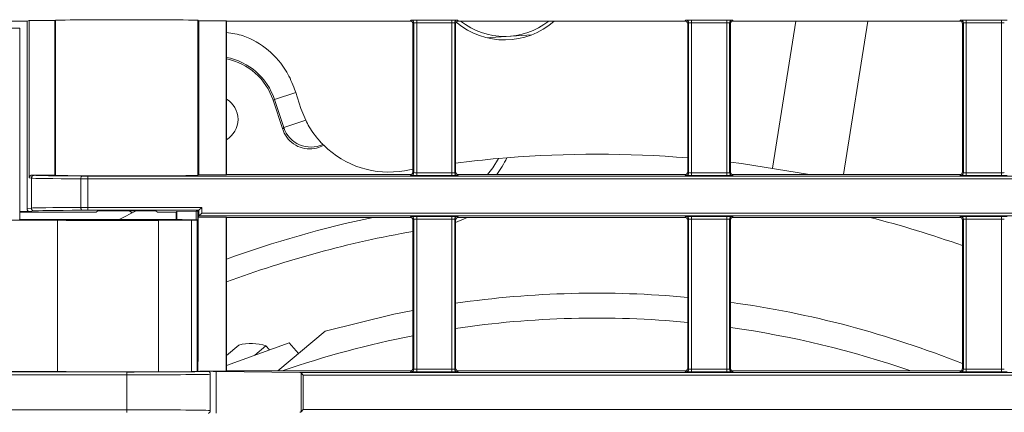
# Model space of a CAD drawing. Header units: millimetres. Extents: x 0 to 1118, y 0 to 864.
# Tile 162 of 256: x 708 to 725, y 120 to 127. Entities that reach past the tile are written whole.
import ezdxf

# ---------------------------------------------------------------- set-up
doc = ezdxf.new("R2010")
doc.units = ezdxf.units.MM

msp = doc.modelspace()

# ---------------------------------------------------------------- linework, layer by layer
at = {"color": 7, "linetype": 'Continuous', "lineweight": 15}
for p, q in [((707.852, 126.766), (708.152, 126.766)), ((708.152, 126.766), (708.191, 126.772)), ((708.152, 123.471), (708.152, 126.766)), ((708.191, 126.772), (708.641, 126.772)), ((708.191, 126.772), (708.191, 124.014)), ((708.652, 126.778), (708.641, 126.772)), ((708.641, 126.772), (708.641, 124.064)), ((708.652, 126.778), (708.652, 124.059)), ((711.169, 126.769), (711.152, 126.778)), ((711.152, 126.778), (711.152, 124.059)), ((711.169, 126.769), (711.645, 126.769)), ((711.169, 124.068), (711.169, 126.769)), ((711.652, 126.766), (711.645, 126.769)), ((711.645, 126.769), (711.645, 124.068)), ((711.652, 126.766), (714.877, 126.766)), ((711.652, 126.766), (711.652, 124.071)), ((715.727, 126.766), (719.702, 126.766)), ((720.552, 126.766), (724.527, 126.766)), ((721.239, 124.186), (721.648, 126.766)), ((708.026, 126.64), (639.438, 126.64)), ((708.02, 126.634), (708.026, 126.64)), ((708.026, 123.283), (708.026, 126.64)), ((714.927, 124.121), (714.927, 126.716)), ((715.677, 126.716), (715.677, 124.121)), ((719.752, 124.121), (719.752, 126.716)), ((720.502, 126.716), (720.502, 124.121)), ((724.577, 124.121), (724.577, 126.716)), ((712.849, 125.569), (712.869, 125.51)), ((712.64, 124.865), (712.471, 125.379)), ((712.869, 125.51), (712.96, 125.232)), ((713.045, 125.024), (712.96, 125.232)), ((713.36, 124.586), (713.345, 124.601)), ((716.428, 124.354), (716.574, 124.366)), ((714.927, 124.164), (714.781, 124.139)), ((708.641, 124.064), (708.241, 124.064)), ((708.652, 124.059), (708.641, 124.064)), ((711.169, 124.068), (711.152, 124.059)), ((711.645, 124.068), (711.169, 124.068)), ((711.645, 124.068), (711.652, 124.071)), ((714.877, 124.071), (711.652, 124.071)), ((719.702, 124.071), (715.727, 124.071)), ((724.527, 124.071), (720.552, 124.071)), ((711.17, 123.445), (711.152, 123.427)), ((711.22, 123.495), (711.17, 123.445)), ((708.683, 123.272), (707.739, 123.272)), ((708.024, 123.283), (708.016, 123.275)), ((708.024, 123.283), (709.162, 123.283)), ((708.202, 123.421), (708.027, 123.421)), ((709.363, 123.413), (708.027, 123.413)), ((708.683, 123.272), (708.683, 120.618)), ((709.318, 123.283), (710.429, 123.283)), ((709.393, 123.433), (709.363, 123.413)), ((709.767, 123.283), (710.065, 123.437)), ((710.441, 123.413), (710.41, 123.433)), ((710.771, 123.413), (710.441, 123.413)), ((711.037, 123.271), (710.462, 123.265)), ((710.771, 123.413), (710.782, 123.424)), ((710.771, 123.282), (710.771, 123.413)), ((711.121, 123.427), (710.782, 123.424)), ((710.782, 123.424), (710.782, 123.282)), ((711.152, 123.427), (711.121, 123.427)), ((711.121, 123.427), (711.121, 123.277)), ((711.146, 120.62), (711.146, 123.274)), ((711.152, 123.427), (711.152, 123.327)), ((711.152, 123.327), (711.17, 123.346)), ((711.152, 123.327), (711.158, 123.324)), ((711.152, 120.795), (711.152, 123.327)), ((711.158, 123.324), (711.645, 123.324)), ((711.158, 120.792), (711.158, 123.324)), ((711.22, 123.396), (711.17, 123.346)), ((711.652, 123.321), (711.645, 123.324)), ((711.645, 123.324), (711.645, 120.623)), ((711.652, 123.321), (714.877, 123.321)), ((711.652, 123.321), (711.652, 120.626)), ((714.927, 120.676), (714.927, 123.271)), ((715.677, 123.271), (715.677, 120.676)), ((715.727, 123.321), (719.702, 123.321)), ((719.752, 120.676), (719.752, 123.271)), ((720.502, 123.271), (720.502, 120.676)), ((720.552, 123.321), (724.527, 123.321)), ((724.577, 120.676), (724.577, 123.271)), ((710.462, 120.611), (710.462, 123.265)), ((712.555, 120.626), (713.385, 121.323)), ((712.756, 121.121), (711.652, 120.719)), ((711.87, 121.08), (711.652, 120.897)), ((712.346, 121.065), (712.15, 120.901)), ((712.406, 120.994), (712.346, 121.065)), ((712.917, 120.93), (712.756, 121.121)), ((711.152, 120.795), (711.146, 120.795)), ((711.152, 120.795), (711.158, 120.792)), ((711.152, 120.792), (711.158, 120.792)), ((711.152, 120.622), (711.152, 120.792)), ((708.683, 120.618), (706.077, 120.618)), ((710.462, 120.611), (711.037, 120.617)), ((711.334, 120.618), (711.146, 120.623)), ((711.645, 120.623), (711.183, 120.623)), ((711.183, 120.622), (711.183, 120.623)), ((711.369, 119.934), (711.369, 120.568)), ((711.469, 119.884), (711.469, 120.618)), ((711.469, 120.618), (712.939, 120.601)), ((711.645, 120.623), (711.652, 120.626)), ((714.877, 120.626), (711.652, 120.626)), ((713.002, 120.551), (712.962, 120.591)), ((719.702, 120.626), (715.727, 120.626)), ((724.527, 120.626), (720.552, 120.626)), ((713.002, 119.951), (712.962, 119.911))]:
    msp.add_line(p, q, dxfattribs=at)
at = {"color": 9, "linetype": 'Continuous', "lineweight": 0}
for p, q in [((714.877, 126.766), (714.893, 126.782)), ((714.943, 126.732), (714.927, 126.716)), ((714.943, 124.105), (714.943, 126.732)), ((714.993, 126.783), (715.611, 126.783)), ((714.993, 126.783), (714.993, 126.733)), ((715.611, 126.733), (714.993, 126.733)), ((714.993, 126.733), (714.993, 124.104)), ((715.611, 126.783), (715.611, 126.733)), ((715.611, 124.104), (715.611, 126.733)), ((715.661, 126.732), (715.661, 124.105)), ((715.677, 126.716), (715.661, 126.732)), ((715.711, 126.782), (715.727, 126.766)), ((719.702, 126.766), (719.718, 126.782)), ((719.768, 126.732), (719.752, 126.716)), ((719.768, 124.105), (719.768, 126.732)), ((719.818, 126.783), (720.436, 126.783)), ((719.818, 126.783), (719.818, 126.733)), ((720.436, 126.733), (719.818, 126.733)), ((719.818, 126.733), (719.818, 124.104)), ((720.436, 126.783), (720.436, 126.733)), ((720.436, 124.104), (720.436, 126.733)), ((720.486, 126.732), (720.486, 124.105)), ((720.502, 126.716), (720.486, 126.732)), ((720.536, 126.782), (720.552, 126.766)), ((722.914, 126.766), (722.487, 124.071)), ((724.527, 126.766), (724.543, 126.782)), ((724.593, 126.732), (724.577, 126.716)), ((724.593, 124.105), (724.593, 126.732)), ((724.643, 126.783), (725.261, 126.783)), ((724.643, 126.783), (724.643, 126.733)), ((725.261, 126.733), (724.643, 126.733)), ((724.643, 126.733), (724.643, 124.104)), ((725.261, 126.783), (725.261, 126.733)), ((725.261, 124.104), (725.261, 126.733)), ((712.471, 125.379), (712.496, 125.387)), ((712.869, 125.51), (712.496, 125.387)), ((712.658, 124.897), (712.496, 125.387)), ((713.045, 125.024), (712.658, 124.897)), ((708.228, 124.008), (708.191, 124.014)), ((708.228, 123.484), (708.228, 124.008)), ((708.241, 124.064), (708.278, 124.058)), ((709.096, 123.495), (709.096, 123.996)), ((709.216, 123.996), (709.216, 124.046)), ((709.216, 124.046), (743.898, 124.046)), ((709.216, 123.996), (709.216, 123.495)), ((743.948, 123.996), (709.216, 123.996)), ((714.893, 124.055), (714.877, 124.071)), ((714.927, 124.121), (714.943, 124.105)), ((714.993, 124.104), (715.611, 124.104)), ((714.993, 124.104), (714.993, 124.054)), ((715.611, 124.054), (714.993, 124.054)), ((715.611, 124.104), (715.611, 124.054)), ((715.661, 124.105), (715.677, 124.121)), ((715.727, 124.071), (715.711, 124.055)), ((719.718, 124.055), (719.702, 124.071)), ((719.752, 124.121), (719.768, 124.105)), ((719.818, 124.104), (720.436, 124.104)), ((719.818, 124.104), (719.818, 124.054)), ((720.436, 124.054), (719.818, 124.054)), ((720.436, 124.104), (720.436, 124.054)), ((720.486, 124.105), (720.502, 124.121)), ((720.552, 124.071), (720.536, 124.055)), ((724.543, 124.055), (724.527, 124.071)), ((724.577, 124.121), (724.593, 124.105)), ((724.643, 124.104), (725.261, 124.104)), ((724.643, 124.104), (724.643, 124.054)), ((725.261, 124.054), (724.643, 124.054)), ((725.261, 124.104), (725.261, 124.054)), ((708.152, 123.471), (708.228, 123.484)), ((709.216, 123.495), (711.22, 123.495)), ((709.216, 123.495), (709.216, 123.445)), ((711.17, 123.445), (709.216, 123.445)), ((711.17, 123.346), (711.17, 123.445)), ((711.22, 123.495), (711.22, 123.396)), ((708.027, 123.413), (708.027, 123.421)), ((708.278, 123.434), (708.202, 123.421)), ((709.991, 123.399), (709.95, 123.437)), ((711.037, 120.617), (711.037, 123.271)), ((711.14, 123.273), (711.14, 120.619)), ((743.898, 123.346), (711.17, 123.346)), ((711.22, 123.396), (743.948, 123.396)), ((714.877, 123.321), (714.893, 123.337)), ((714.943, 123.287), (714.927, 123.271)), ((714.943, 120.66), (714.943, 123.287)), ((714.993, 123.338), (715.611, 123.338)), ((714.993, 123.338), (714.993, 123.288)), ((715.611, 123.288), (714.993, 123.288)), ((714.993, 123.288), (714.993, 120.659)), ((715.611, 123.338), (715.611, 123.288)), ((715.611, 120.659), (715.611, 123.288)), ((715.661, 123.287), (715.661, 120.66)), ((715.677, 123.271), (715.661, 123.287)), ((715.711, 123.337), (715.727, 123.321)), ((719.702, 123.321), (719.718, 123.337)), ((719.768, 123.287), (719.752, 123.271)), ((719.768, 120.66), (719.768, 123.287)), ((719.818, 123.338), (720.436, 123.338)), ((719.818, 123.338), (719.818, 123.288)), ((720.436, 123.288), (719.818, 123.288)), ((719.818, 123.288), (719.818, 120.659)), ((720.436, 123.338), (720.436, 123.288)), ((720.436, 120.659), (720.436, 123.288)), ((720.486, 123.287), (720.486, 120.66)), ((720.502, 123.271), (720.486, 123.287)), ((720.536, 123.337), (720.552, 123.321)), ((724.527, 123.321), (724.543, 123.337)), ((724.593, 123.287), (724.577, 123.271)), ((724.593, 120.66), (724.593, 123.287)), ((724.643, 123.338), (725.261, 123.338)), ((724.643, 123.338), (724.643, 123.288)), ((725.261, 123.288), (724.643, 123.288)), ((724.643, 123.288), (724.643, 120.659)), ((725.261, 123.338), (725.261, 123.288)), ((725.261, 120.659), (725.261, 123.288)), ((709.902, 120.558), (639.759, 120.558)), ((639.809, 120.608), (709.902, 120.608)), ((709.902, 120.558), (709.902, 120.608)), ((709.902, 119.944), (709.902, 120.558)), ((712.939, 120.601), (743.898, 120.601)), ((712.962, 119.911), (712.962, 120.591)), ((713.002, 120.551), (713.002, 119.951)), ((743.948, 120.551), (713.002, 120.551)), ((714.893, 120.61), (714.877, 120.626)), ((714.927, 120.676), (714.943, 120.66)), ((714.993, 120.659), (714.993, 120.609)), ((714.993, 120.659), (715.611, 120.659)), ((715.611, 120.609), (714.993, 120.609)), ((715.611, 120.659), (715.611, 120.609)), ((715.661, 120.66), (715.677, 120.676)), ((715.727, 120.626), (715.711, 120.61)), ((719.718, 120.61), (719.702, 120.626)), ((719.752, 120.676), (719.768, 120.66)), ((719.818, 120.659), (720.436, 120.659)), ((719.818, 120.659), (719.818, 120.609)), ((720.436, 120.609), (719.818, 120.609)), ((720.436, 120.659), (720.436, 120.609)), ((720.486, 120.66), (720.502, 120.676)), ((720.552, 120.626), (720.536, 120.61)), ((724.543, 120.61), (724.527, 120.626)), ((724.577, 120.676), (724.593, 120.66)), ((724.643, 120.659), (725.261, 120.659)), ((724.643, 120.659), (724.643, 120.609)), ((725.261, 120.609), (724.643, 120.609)), ((725.261, 120.659), (725.261, 120.609)), ((639.759, 119.944), (709.902, 119.944)), ((709.902, 119.944), (709.902, 119.894)), ((713.002, 119.951), (743.948, 119.951))]:
    msp.add_line(p, q, dxfattribs=at)
at = {"color": 7, "linetype": 'Continuous', "lineweight": 15, "flags": 128}
for points in [[(717.012, 126.524), (716.294, 126.475), (716.236, 126.47)], [(716.239, 124.071), (716.331, 124.191), (716.428, 124.354)], [(721.892, 124.071), (720.694, 124.264), (720.502, 124.288)], [(715.883, 123.321), (715.828, 123.295), (715.677, 123.232)], [(713.385, 121.323), (714.589, 121.621), (714.927, 121.689)]]:
    msp.add_lwpolyline(points, dxfattribs=at)
at = {"color": 9, "linetype": 'Continuous', "lineweight": 0, "flags": 128}
for points in [[(712.64, 124.865), (712.648, 124.88), (712.658, 124.897)], [(709.096, 123.996), (709.097, 124.006), (709.098, 124.015), (709.1, 124.024), (709.103, 124.032), (709.107, 124.038), (709.111, 124.043), (709.115, 124.045), (709.12, 124.046)], [(709.096, 123.495), (709.097, 123.486), (709.098, 123.476), (709.1, 123.468), (709.103, 123.46), (709.107, 123.454), (709.111, 123.449), (709.115, 123.446), (709.12, 123.445)]]:
    msp.add_lwpolyline(points, dxfattribs=at)
at = {"color": 9, "linetype": 'Continuous', "lineweight": 0}
for centre, start, end in [((714.893, 126.732), 0.0051, 89.9949), ((715.711, 126.732), 90.0051, 179.9949), ((719.718, 126.732), 0.0051, 89.9949), ((720.536, 126.732), 90.0051, 179.9949), ((724.543, 126.732), 0.0051, 89.9949), ((708.278, 124.008), 90.0689, 180.0075), ((714.893, 124.105), 270.0051, 359.9949), ((715.711, 124.105), 180.0051, 269.9949), ((719.718, 124.105), 270.0051, 359.9949), ((720.536, 124.105), 180.0051, 269.9949), ((724.543, 124.105), 270.0051, 359.9949), ((708.278, 123.484), 179.9925, 269.9311), ((714.893, 123.287), 0.0051, 89.9949), ((715.711, 123.287), 90.0051, 179.9949), ((719.718, 123.287), 0.0051, 89.9949), ((720.536, 123.287), 90.0051, 179.9949), ((724.543, 123.287), 0.0051, 89.9949), ((714.893, 120.66), 270.0051, 359.9949), ((715.711, 120.66), 180.0051, 269.9949), ((719.718, 120.66), 270.0051, 359.9949), ((720.536, 120.66), 180.0051, 269.9949), ((724.543, 120.66), 270.0051, 359.9949)]:
    msp.add_arc(centre, 0.05, start, end, dxfattribs=at)
at = {"color": 7, "linetype": 'Continuous', "lineweight": 15}
for centre, radius, start, end in [((716.537, 127.747), 1.313, 229.6804, 311.6005), ((716.537, 127.747), 1.25, 231.7375, 308.2625), ((711.444, 125.04), 1.108, 18.2288, 79.1834), ((711.444, 125.04), 1.081, 18.2288, 78.9119), ((711.444, 125.04), 0.413, 300.2841, 59.7159), ((713.133, 125.054), 0.5, 198.2995, 295.1019), ((714.503, 125.74), 1.625, 225.2891, 279.8221), ((718.15, 104.679), 19.75, 95, 97.1931), ((714.991, 125.111), 1.75, 323.5366, 334.7975), ((718.15, 104.679), 19.75, 85.3473, 94.5758), ((718.15, 104.679), 19.05, 101.8767, 109.9439), ((718.15, 104.679), 19.25, 70.496, 75.5637), ((718.15, 104.679), 18.675, 99.9379, 110.362), ((718.15, 104.679), 17.312, 84.6904, 98.2124), ((718.15, 104.679), 17.312, 68.2081, 82.1918), ((718.15, 104.679), 16.875, 84.5524, 98.4268), ((718.15, 104.679), 16.875, 70.9122, 81.988), ((718.15, 104.679), 16.875, 101.0106, 109.0878), ((712.084, 120.27), 0.838, 71.7071, 104.7804)]:
    msp.add_arc(centre, radius, start, end, dxfattribs=at)
for centre, major_axis, ratio, start_param, end_param in [((709.902, 126.778), (1.25, 0), 0.008727, 0, 3.141593), ((714.877, 126.716), (-0.0354, -0.0354), 0.999924, 2.356233, 3.926953), ((715.727, 126.716), (-0.0354, 0.0354), 0.999924, 5.497825, 7.068545), ((719.702, 126.716), (-0.0354, -0.0354), 0.999924, 2.356233, 3.926953), ((720.552, 126.716), (-0.0354, 0.0354), 0.999924, 5.497825, 7.068545), ((724.527, 126.716), (-0.0354, -0.0354), 0.999924, 2.356233, 3.926953), ((708.241, 124.014), (0.0494, -0.0082), 0.998592, 1.736029, 3.306369), ((709.902, 124.059), (1.25, 0), 0.008727, 3.141593, 6.283185), ((714.877, 124.121), (0.0354, -0.0354), 0.999924, 5.497825, 7.068545), ((715.727, 124.121), (0.0354, 0.0354), 0.999924, 2.356233, 3.926953), ((719.702, 124.121), (0.0354, -0.0354), 0.999924, 5.497825, 7.068545), ((720.552, 124.121), (0.0354, 0.0354), 0.999924, 2.356233, 3.926953), ((724.527, 124.121), (0.0354, -0.0354), 0.999924, 5.497825, 7.068545), ((708.202, 123.471), (0.0494, 0.0082), 0.998592, 2.976816, 4.547156), ((709.902, 123.274), (1.244, 0), 0.008727, 3.343976, 5.179423), ((709.318, 123.279), (0.5, 0), 0.008727, 1.570796, 1.888357), ((709.902, 123.433), (0.509, 0), 0.008727, 0.013203, 3.128389), ((710.429, 123.279), (0.5, 0), 0.008727, 0.783668, 1.570796), ((709.902, 123.274), (1.244, 0), 0.008727, 6.192853, 7.066853), ((710.643, 123.274), (0.5, 0), 0.008727, 5.61996, 6.192853), ((714.877, 123.271), (-0.0354, -0.0354), 0.999924, 2.356233, 3.926953), ((715.727, 123.271), (-0.0354, 0.0354), 0.999924, 5.497825, 7.068545), ((719.702, 123.271), (-0.0354, -0.0354), 0.999924, 2.356233, 3.926953), ((720.552, 123.271), (-0.0354, 0.0354), 0.999924, 5.497825, 7.068545), ((724.527, 123.271), (-0.0354, -0.0354), 0.999924, 2.356233, 3.926953), ((709.902, 120.62), (1.244, 0), 0.008727, 3.343976, 5.179423), ((710.643, 120.62), (0.5, 0), 0.008727, 5.61996, 6.192853), ((709.902, 120.62), (1.244, 0), 0.008727, 6.192853, 6.283185), ((709.902, 120.614), (1.625, 0), 0.008727, 0.268434, 0.662874), ((712.938, 120.551), (0, 0.05), 0.781286, 5.61996, 6.274459), ((714.877, 120.676), (0.0354, -0.0354), 0.999924, 5.497825, 7.068545), ((715.727, 120.676), (0.0354, 0.0354), 0.999924, 2.356233, 3.926953), ((719.702, 120.676), (0.0354, -0.0354), 0.999924, 5.497825, 7.068545), ((720.552, 120.676), (0.0354, 0.0354), 0.999924, 2.356233, 3.926953), ((724.527, 120.676), (0.0354, -0.0354), 0.999924, 5.497825, 7.068545), ((712.938, 119.951), (0, 0.05), 0.781286, 3.150319, 3.804818)]:
    msp.add_ellipse(centre, major_axis=major_axis, ratio=ratio, start_param=start_param, end_param=end_param, dxfattribs=at)
at = {"color": 9, "linetype": 'Continuous', "lineweight": 0}
for centre, major_axis, ratio, start_param, end_param in [((714.993, 126.782), (0.1, 0), 0.008727, 1.570796, 3.132866), ((714.993, 126.732), (0.05, 0), 0.017454, 1.570796, 3.132866), ((715.611, 126.782), (0.1, 0), 0.008727, 0.008727, 1.570796), ((715.611, 126.732), (0.05, 0), 0.017454, 0.008727, 1.570796), ((719.818, 126.782), (0.1, 0), 0.008727, 1.570796, 3.132866), ((719.818, 126.732), (0.05, 0), 0.017454, 1.570796, 3.132866), ((720.436, 126.782), (0.1, 0), 0.008727, 0.008727, 1.570796), ((720.436, 126.732), (0.05, 0), 0.017454, 0.008727, 1.570796), ((724.643, 126.782), (0.1, 0), 0.008727, 1.570796, 3.132866), ((724.643, 126.732), (0.05, 0), 0.017454, 1.570796, 3.132866), ((725.261, 126.782), (0.1, 0), 0.008727, 0.008727, 1.570796), ((725.261, 126.732), (0.05, 0), 0.017454, 0.008727, 1.570796), ((709.902, 124.009), (1.676, 0), 0.008466, 3.193953, 4.210758), ((709.902, 124.059), (1.626, 0), 0.008727, 3.193953, 4.210758), ((709.216, 123.998), (0.25, 0), 0.006981, 4.210758, 4.712389), ((709.216, 124.048), (0.2, 0), 0.008727, 4.210758, 4.712389), ((714.993, 124.055), (0.1, 0), 0.008727, 3.150319, 4.712389), ((714.993, 124.105), (0.05, 0), 0.017454, 3.150319, 4.712389), ((715.611, 124.105), (0.05, 0), 0.017454, 4.712389, 6.274459), ((715.611, 124.055), (0.1, 0), 0.008727, 4.712389, 6.274459), ((719.818, 124.055), (0.1, 0), 0.008727, 3.150319, 4.712389), ((719.818, 124.105), (0.05, 0), 0.017454, 3.150319, 4.712389), ((720.436, 124.105), (0.05, 0), 0.017454, 4.712389, 6.274459), ((720.436, 124.055), (0.1, 0), 0.008727, 4.712389, 6.274459), ((724.643, 124.055), (0.1, 0), 0.008727, 3.150319, 4.712389), ((724.643, 124.105), (0.05, 0), 0.017454, 3.150319, 4.712389), ((725.261, 124.105), (0.05, 0), 0.017454, 4.712389, 6.274459), ((725.261, 124.055), (0.1, 0), 0.008727, 4.712389, 6.274459), ((709.902, 123.483), (1.676, 0), 0.008466, 2.072428, 3.089233), ((709.902, 123.433), (1.626, 0), 0.008727, 2.072428, 3.089233), ((709.216, 123.494), (0.25, 0), 0.006981, 1.570796, 2.072428), ((709.216, 123.444), (0.2, 0), 0.008727, 1.570796, 2.072428), ((714.993, 123.337), (0.1, 0), 0.008727, 1.570796, 3.132866), ((714.993, 123.287), (0.05, 0), 0.017454, 1.570796, 3.132866), ((715.611, 123.337), (0.1, 0), 0.008727, 0.008727, 1.570796), ((715.611, 123.287), (0.05, 0), 0.017454, 0.008727, 1.570796), ((719.818, 123.337), (0.1, 0), 0.008727, 1.570796, 3.132866), ((719.818, 123.287), (0.05, 0), 0.017454, 1.570796, 3.132866), ((720.436, 123.337), (0.1, 0), 0.008727, 0.008727, 1.570796), ((720.436, 123.287), (0.05, 0), 0.017454, 0.008727, 1.570796), ((724.643, 123.337), (0.1, 0), 0.008727, 1.570796, 3.132866), ((724.643, 123.287), (0.05, 0), 0.017454, 1.570796, 3.132866), ((725.261, 123.337), (0.1, 0), 0.008727, 0.008727, 1.570796), ((725.261, 123.287), (0.05, 0), 0.017454, 0.008727, 1.570796), ((709.902, 120.62), (1.45, 0), 0.008727, 4.712389, 6.127474), ((709.902, 120.57), (1.5, 0), 0.008436, 4.712389, 6.073977), ((714.993, 120.61), (0.1, 0), 0.008727, 3.150319, 4.712389), ((714.993, 120.66), (0.05, 0), 0.017454, 3.150319, 4.712389), ((715.611, 120.66), (0.05, 0), 0.017454, 4.712389, 6.274459), ((715.611, 120.61), (0.1, 0), 0.008727, 4.712389, 6.274459), ((719.818, 120.61), (0.1, 0), 0.008727, 3.150319, 4.712389), ((719.818, 120.66), (0.05, 0), 0.017454, 3.150319, 4.712389), ((720.436, 120.66), (0.05, 0), 0.017454, 4.712389, 6.274459), ((720.436, 120.61), (0.1, 0), 0.008727, 4.712389, 6.274459), ((724.643, 120.61), (0.1, 0), 0.008727, 3.150319, 4.712389), ((724.643, 120.66), (0.05, 0), 0.017454, 3.150319, 4.712389), ((725.261, 120.66), (0.05, 0), 0.017454, 4.712389, 6.274459), ((725.261, 120.61), (0.1, 0), 0.008727, 4.712389, 6.274459), ((709.902, 119.931), (1.5, 0), 0.008436, 0.209209, 1.570796)]:
    msp.add_ellipse(centre, major_axis=major_axis, ratio=ratio, start_param=start_param, end_param=end_param, dxfattribs=at)
at = {"color": 7, "linetype": 'Continuous', "lineweight": 15}
msp.add_ellipse((709.902, 123.274), major_axis=(0.494, 0), ratio=0.008727, dxfattribs=at)
for points, knots in [([(711.652, 126.567), (711.752, 126.551), (712.019, 126.51), (712.4, 126.271), (712.703, 125.931), (712.808, 125.672), (712.849, 125.569)], [0, 0, 0, 0, 0.184272, 0.491169, 0.798067, 1, 1, 1, 1]), ([(713.345, 124.601), (713.34, 124.605), (713.33, 124.615), (713.271, 124.68), (713.192, 124.778), (713.11, 124.898), (713.065, 124.986), (713.045, 125.024)], [0, 0, 0, 0, 0.205975, 0.411798, 0.62144, 0.835751, 1, 1, 1, 1]), ([(713.36, 124.586), (713.319, 124.567), (713.227, 124.524), (713.066, 124.514), (712.901, 124.558), (712.761, 124.655), (712.677, 124.767), (712.649, 124.842), (712.64, 124.865)], [0, 0, 0, 0, 0.153385, 0.344371, 0.535362, 0.726242, 0.917087, 1, 1, 1, 1]), ([(711.334, 120.618), (711.341, 120.617), (711.349, 120.615), (711.36, 120.603), (711.365, 120.593), (711.368, 120.582), (711.369, 120.574), (711.369, 120.569), (711.369, 120.568)], [0, 0, 0, 0, 0.439786, 0.60649, 0.774088, 0.878956, 0.968217, 1, 1, 1, 1]), ([(711.369, 119.934), (711.369, 119.931), (711.369, 119.924), (711.366, 119.913), (711.361, 119.901), (711.35, 119.887), (711.341, 119.885), (711.334, 119.883)], [0, 0, 0, 0, 0.086608, 0.172794, 0.317339, 0.559257, 1, 1, 1, 1])]:
    msp.add_open_spline(points, degree=3, knots=knots, dxfattribs=at)

doc.saveas('drawing.dxf')
